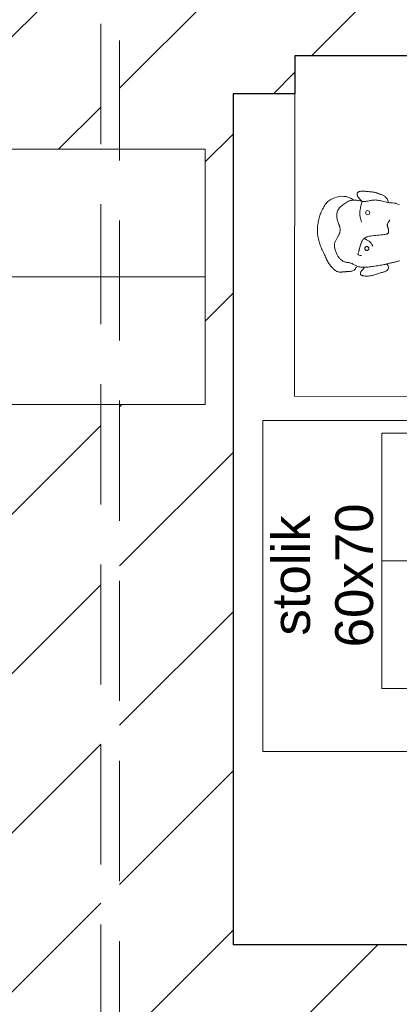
# Model space of a CAD drawing. Header units: millimetres. Extents: x 26866 to 1024070, y -428191 to 408885.
# Tile 148 of 248: x 190095 to 190897, y 392236 to 394318. Entities that reach past the tile are written whole.
import ezdxf

# ---------------------------------------------------------------- set-up
doc = ezdxf.new("R2010")
doc.units = ezdxf.units.MM
doc.header["$LTSCALE"] = 2
doc.linetypes.add('HIDDENX2', pattern=[19.05, 12.7, -6.35])
for name, color, linetype, lineweight in [('0_OPIS', 7, 'Continuous', 13), ('10', 7, 'Continuous', 9), ('3DPLAN_A_TABELKA POMIESZCZEŃ', 7, 'Continuous', 0), ('3DPLAN_A_WYSOKOŚCI ZMIANA', 144, 'HIDDENX2', 5), ('6', 253, 'Continuous', 0)]:
    doc.layers.add(name, color=color, linetype=linetype, lineweight=lineweight)
for name, color, linetype in [('3DPLAN_A_KRESKOWANIE 1', 253, 'Continuous'), ('3DPLAN_A_OPIS', 8, 'Continuous'), ('3DPLAN_A_POMIESZCZENIE NUMER', 100, 'Continuous'), ('3DPLAN_K_NOŚNA', 7, 'Continuous'), ('A_POMIESZCZENIE OPIS', 100, 'Continuous')]:
    doc.layers.add(name, color=color, linetype=linetype)
doc.layers.add('FURNITURE ZD 1 500', color=7, linetype='Continuous', lineweight=13, true_color=0x9fa8a5)
doc.styles.add('ARIAL', font='arial.ttf')

# ---------------------------------------------------------------- blocks, each defined once
blk = doc.blocks.new('tabelka dla tp')
at = {"layer": '3DPLAN_A_TABELKA POMIESZCZEŃ'}
blk.add_line((0, 27), (243.13, 27), dxfattribs=at)
blk.add_lwpolyline([(0, 54), (243.13, 54), (243.13, 0), (0, 0)], close=True, dxfattribs=at)
at = {"layer": '3DPLAN_A_POMIESZCZENIE NUMER', "color": 7, "style": 'ARIAL'}
blk.add_attdef('NUMER', (2.23, 35.39), '', height=12, dxfattribs=at)
at = {"layer": 'A_POMIESZCZENIE OPIS', "color": 7, "style": 'ARIAL'}
for tag, p in [('NAZWA', (51.73, 35.39)), ('POWIERZCHNIA', (51.06, 7.24))]:
    blk.add_attdef(tag, p, '', height=12, dxfattribs=at)
blk = doc.blocks.new('A$C7B9C5A86')
at = {"layer": '6', "color": 7}
for points in [[(2.1465, 0.4412), (2.1498, 0.4443), (2.1524, 0.447), (2.1545, 0.4494), (2.1561, 0.4515), (2.1573, 0.4532), (2.1581, 0.4548), (2.1587, 0.4562), (2.1591, 0.4574), (2.1593, 0.4586), (2.1594, 0.4597), (2.1594, 0.4607), (2.1593, 0.4617), (2.159, 0.4626), (2.1586, 0.4634), (2.1581, 0.4642), (2.1575, 0.465), (2.1567, 0.4656), (2.1558, 0.4663), (2.1548, 0.4668), (2.1536, 0.4673), (2.1522, 0.4678), (2.1506, 0.4681), (2.1489, 0.4684), (2.1469, 0.4685), (2.1447, 0.4686), (2.1424, 0.4685), (2.1399, 0.4684), (2.1373, 0.4682), (2.1346, 0.468), (2.1319, 0.4678), (2.1293, 0.4675), (2.1266, 0.4673), (2.124, 0.4671), (2.1216, 0.4669), (2.1191, 0.4667), (2.1168, 0.4665), (2.1146, 0.4662), (2.1125, 0.466), (2.1105, 0.4656), (2.1085, 0.4652), (2.1067, 0.4647), (2.105, 0.4642), (2.1033, 0.4636), (2.1017, 0.463), (2.1, 0.4623), (2.0984, 0.4617), (2.0968, 0.4611), (2.0952, 0.4605), (2.0934, 0.4599), (2.0917, 0.4593), (2.0899, 0.4588), (2.088, 0.4581), (2.0862, 0.4574), (2.0843, 0.4565), (2.0825, 0.4554), (2.0806, 0.4541), (2.0788, 0.4526), (2.077, 0.4509), (2.0753, 0.4489), (2.0737, 0.4468), (2.0724, 0.4445), (2.0712, 0.442), (2.0702, 0.4394), (2.0696, 0.4367)], [(2.169, 0.443), (2.1768, 0.4477), (2.1841, 0.4509), (2.1909, 0.4529), (2.1973, 0.4538), (2.2032, 0.454), (2.2087, 0.4535), (2.2138, 0.4525), (2.2185, 0.4512), (2.2229, 0.4498), (2.2269, 0.4483), (2.2307, 0.4467), (2.2342, 0.445), (2.2374, 0.443), (2.2404, 0.4409), (2.2432, 0.4386), (2.2459, 0.4361), (2.2484, 0.4333), (2.2507, 0.4303), (2.253, 0.4271), (2.255, 0.4238), (2.257, 0.4204), (2.2588, 0.4169), (2.2605, 0.4133), (2.262, 0.4097), (2.2635, 0.4061), (2.2648, 0.4025), (2.266, 0.3989), (2.2671, 0.3953), (2.2681, 0.3917), (2.269, 0.388), (2.2698, 0.3844), (2.2706, 0.3806), (2.2712, 0.3769), (2.2718, 0.373), (2.2723, 0.3692), (2.2727, 0.3652), (2.2729, 0.3613), (2.2731, 0.3572), (2.273, 0.3531), (2.2728, 0.349), (2.2723, 0.3448), (2.2717, 0.3405), (2.271, 0.3363), (2.27, 0.332), (2.269, 0.3278), (2.2678, 0.3236), (2.2666, 0.3195), (2.2652, 0.3154), (2.2638, 0.3115), (2.2623, 0.3077), (2.2608, 0.304), (2.2592, 0.3003), (2.2576, 0.2968), (2.256, 0.2933), (2.2544, 0.2898), (2.2528, 0.2864), (2.2512, 0.2831), (2.2496, 0.2798), (2.2481, 0.2765), (2.2465, 0.2734), (2.245, 0.2703), (2.2434, 0.2674), (2.2418, 0.2645), (2.2402, 0.2619), (2.2385, 0.2593), (2.2368, 0.257), (2.2351, 0.2547), (2.2334, 0.2527), (2.2316, 0.2507), (2.2299, 0.2489), (2.2282, 0.2472), (2.2265, 0.2457), (2.2249, 0.2442), (2.2233, 0.2429), (2.2217, 0.2417), (2.2201, 0.2407), (2.2185, 0.2397), (2.217, 0.2389), (2.2155, 0.2383), (2.214, 0.2377), (2.2125, 0.2374), (2.211, 0.2371), (2.2095, 0.237), (2.2079, 0.237), (2.2064, 0.237), (2.2049, 0.2371), (2.2033, 0.2372), (2.2017, 0.2374), (2.2001, 0.2375), (2.1985, 0.2377), (2.1968, 0.2378), (2.1951, 0.238), (2.1935, 0.2381), (2.1919, 0.2382), (2.1903, 0.2383), (2.1887, 0.2384), (2.1872, 0.2384), (2.1858, 0.2385), (2.1843, 0.2385), (2.1828, 0.2386), (2.1813, 0.2387), (2.1797, 0.2389), (2.1779, 0.2391), (2.1761, 0.2395), (2.1741, 0.2399), (2.172, 0.2405), (2.1698, 0.2414), (2.1678, 0.2426), (2.1658, 0.2441), (2.1641, 0.2462), (2.1626, 0.2488), (2.1615, 0.252)], [(2.0493, 0.4344), (2.053, 0.4346), (2.0578, 0.4349), (2.0624, 0.4352), (2.0669, 0.4357), (2.0712, 0.4363), (2.0754, 0.4371), (2.0794, 0.4379), (2.0832, 0.4389), (2.0869, 0.4398), (2.0904, 0.4407), (2.0937, 0.4415), (2.0969, 0.4421), (2.0998, 0.4427), (2.1025, 0.443), (2.1051, 0.4433), (2.1076, 0.4434), (2.1101, 0.4433), (2.1125, 0.4432), (2.1149, 0.4429), (2.1173, 0.4425), (2.1197, 0.4421), (2.1223, 0.4416), (2.1248, 0.441), (2.1274, 0.4405), (2.13, 0.4401), (2.1326, 0.4397), (2.1352, 0.4394), (2.1378, 0.4393), (2.1403, 0.4393), (2.1429, 0.4395), (2.1454, 0.4398), (2.148, 0.4402), (2.1505, 0.4407), (2.1531, 0.4412), (2.1557, 0.4417), (2.1584, 0.4421), (2.1611, 0.4425), (2.1639, 0.4428), (2.1668, 0.4429), (2.1697, 0.4429), (2.1726, 0.4427), (2.1757, 0.4422), (2.1788, 0.4415), (2.1819, 0.4405), (2.1851, 0.4391), (2.1884, 0.4375), (2.1916, 0.4357), (2.1947, 0.4337), (2.1978, 0.4315), (2.2007, 0.4293), (2.2034, 0.427), (2.2058, 0.4248), (2.208, 0.4226), (2.21, 0.4205), (2.2117, 0.4184), (2.2131, 0.4163), (2.2143, 0.4142), (2.2153, 0.412), (2.2161, 0.4098), (2.2167, 0.4075), (2.2171, 0.4051), (2.2174, 0.4025), (2.2175, 0.4), (2.2174, 0.3974), (2.2172, 0.3947), (2.217, 0.3921), (2.2166, 0.3896), (2.2161, 0.3872), (2.2156, 0.3848), (2.215, 0.3826), (2.2143, 0.3805), (2.2137, 0.3785), (2.213, 0.3767), (2.2124, 0.375), (2.2117, 0.3734), (2.2111, 0.372), (2.2106, 0.3708), (2.2101, 0.3696), (2.2097, 0.3685), (2.2093, 0.3675), (2.2089, 0.3664), (2.2087, 0.3653), (2.2084, 0.3642), (2.2082, 0.3629), (2.2081, 0.3615), (2.208, 0.36), (2.208, 0.3584), (2.2081, 0.3567), (2.2082, 0.3549), (2.2085, 0.3532), (2.2088, 0.3514), (2.2092, 0.3497), (2.2098, 0.3481), (2.2104, 0.3464), (2.2112, 0.3449), (2.212, 0.3433), (2.2129, 0.3417), (2.2138, 0.3401), (2.2147, 0.3385), (2.2157, 0.3369), (2.2167, 0.3352), (2.2177, 0.3334), (2.2187, 0.3316), (2.2196, 0.3298), (2.2205, 0.3279), (2.2214, 0.326), (2.2221, 0.3241), (2.2227, 0.3222), (2.2233, 0.3203), (2.2237, 0.3184), (2.224, 0.3164), (2.2241, 0.3144), (2.2242, 0.3123), (2.224, 0.3102), (2.2238, 0.308), (2.2234, 0.3057), (2.2229, 0.3033), (2.2222, 0.3008), (2.2215, 0.2983), (2.2206, 0.2958), (2.2196, 0.2933), (2.2186, 0.2909), (2.2175, 0.2886), (2.2164, 0.2864), (2.2153, 0.2843), (2.2142, 0.2824), (2.213, 0.2806), (2.2118, 0.279), (2.2106, 0.2774), (2.2094, 0.276), (2.208, 0.2746), (2.2067, 0.2733), (2.2052, 0.2721), (2.2038, 0.2709), (2.2022, 0.2698), (2.2006, 0.2688), (2.1989, 0.2679), (2.1972, 0.2671), (2.1954, 0.2664), (2.1935, 0.2659), (2.1915, 0.2654), (2.1895, 0.2651), (2.1875, 0.2648), (2.1854, 0.2645), (2.1833, 0.2642), (2.1812, 0.2639), (2.1792, 0.2634), (2.1771, 0.2628), (2.1752, 0.2621), (2.1732, 0.2612), (2.1713, 0.2601), (2.1693, 0.2591), (2.1674, 0.2579), (2.1653, 0.2568), (2.1633, 0.2557), (2.1611, 0.2547), (2.1589, 0.2538), (2.1566, 0.253), (2.1541, 0.2523), (2.1515, 0.2518), (2.1488, 0.2514), (2.1459, 0.2511), (2.1429, 0.2509), (2.1397, 0.2509), (2.1363, 0.251), (2.1327, 0.2512), (2.129, 0.2515), (2.1252, 0.2519), (2.1213, 0.2524), (2.1173, 0.2529), (2.1133, 0.2535), (2.1093, 0.2541), (2.1052, 0.2547), (2.1012, 0.2553), (2.0973, 0.256), (2.0934, 0.2566), (2.0897, 0.2572), (2.0861, 0.2579), (2.0827, 0.2585), (2.0796, 0.2591), (2.0766, 0.2598), (2.0739, 0.2604), (2.0714, 0.261), (2.0691, 0.2616), (2.0668, 0.2622), (2.0646, 0.2627), (2.0625, 0.2633), (2.0604, 0.2638), (2.0583, 0.2643), (2.0561, 0.2648), (2.0539, 0.2653), (2.0517, 0.2658), (2.0495, 0.2663), (2.0473, 0.2669), (2.045, 0.2675), (2.0427, 0.2682), (2.0404, 0.269), (2.038, 0.2698)], [(2.0385, 0.4299), (2.0432, 0.4318), (2.0485, 0.4337), (2.0495, 0.434)], [(2.1472, 0.3802), (2.1482, 0.3837), (2.149, 0.3871), (2.1497, 0.3903), (2.1503, 0.3933), (2.1508, 0.3961), (2.1512, 0.3989), (2.1514, 0.4014), (2.1515, 0.4039), (2.1516, 0.4062), (2.1515, 0.4084), (2.1514, 0.4105), (2.1512, 0.4126), (2.1509, 0.4146), (2.1506, 0.4167), (2.1502, 0.4188), (2.1498, 0.421), (2.1493, 0.4232), (2.1487, 0.4256), (2.1481, 0.4281), (2.1474, 0.4307), (2.1466, 0.4334), (2.1456, 0.4363), (2.1446, 0.4389)], [(2.0656, 0.3867), (2.0672, 0.3844), (2.0686, 0.3823), (2.0698, 0.3804), (2.0708, 0.3786), (2.0716, 0.3771), (2.0722, 0.3756), (2.0727, 0.3743), (2.073, 0.3731), (2.0731, 0.372), (2.0731, 0.3709), (2.073, 0.3699), (2.0728, 0.3689), (2.0725, 0.368), (2.0721, 0.367), (2.0718, 0.3661), (2.0714, 0.3651), (2.0711, 0.364), (2.0708, 0.363), (2.0705, 0.3619), (2.0702, 0.3608), (2.07, 0.3597), (2.0698, 0.3586), (2.0696, 0.3575), (2.0695, 0.3565), (2.0694, 0.3555), (2.0693, 0.3545), (2.0693, 0.3536), (2.0694, 0.3527), (2.0695, 0.3519), (2.0697, 0.3511), (2.0699, 0.3503), (2.0702, 0.3495), (2.0707, 0.3487), (2.0713, 0.348), (2.0722, 0.3473), (2.0733, 0.3466), (2.0749, 0.3459), (2.077, 0.3453), (2.0797, 0.3447), (2.083, 0.3442), (2.0869, 0.3438), (2.0914, 0.3434), (2.0964, 0.343), (2.1015, 0.3425), (2.1068, 0.3421), (2.1119, 0.3416), (2.1168, 0.341), (2.1213, 0.3403), (2.1253, 0.3395), (2.1287, 0.3386), (2.1317, 0.3376), (2.1342, 0.3365), (2.1364, 0.3353), (2.1383, 0.334), (2.1399, 0.3327), (2.1413, 0.3313), (2.1426, 0.3299), (2.1436, 0.3284), (2.1446, 0.3269), (2.1455, 0.3254), (2.1462, 0.3239), (2.1469, 0.3223), (2.1476, 0.3207), (2.1482, 0.3191), (2.1487, 0.3174), (2.1493, 0.3157), (2.1498, 0.3141), (2.1503, 0.3124), (2.1508, 0.3107), (2.1513, 0.309), (2.1518, 0.3073), (2.1522, 0.3057), (2.1526, 0.304), (2.1531, 0.3024), (2.1535, 0.3008), (2.154, 0.2992), (2.1544, 0.2977), (2.1549, 0.2961), (2.1554, 0.2945), (2.1559, 0.2929), (2.1565, 0.2913), (2.1569, 0.2898), (2.157, 0.2883), (2.1566, 0.2871), (2.1556, 0.286), (2.1538, 0.2852), (2.1509, 0.2848), (2.1469, 0.2848)], [(2.14, 0.3338), (2.1362, 0.3318), (2.1325, 0.3298), (2.1289, 0.3277), (2.1254, 0.3253), (2.1222, 0.3226), (2.1194, 0.3194), (2.1169, 0.3157), (2.1148, 0.3113)], [(2.139, 0.2489), (2.1424, 0.2457), (2.1451, 0.2428), (2.1471, 0.2403), (2.1486, 0.2381), (2.1495, 0.2361), (2.15, 0.2344), (2.1501, 0.2329), (2.1499, 0.2316), (2.1495, 0.2305), (2.1489, 0.2295), (2.1481, 0.2287), (2.147, 0.2281), (2.1458, 0.2275), (2.1443, 0.227), (2.1427, 0.2266), (2.1409, 0.2263), (2.1388, 0.226), (2.1367, 0.2258), (2.1343, 0.2257), (2.1319, 0.2256), (2.1293, 0.2256), (2.1266, 0.2258), (2.1239, 0.2261), (2.1211, 0.2265), (2.1182, 0.2271), (2.1153, 0.2278), (2.1123, 0.2286), (2.1094, 0.2295), (2.1065, 0.2304), (2.1035, 0.2314), (2.1007, 0.2323), (2.0978, 0.2332), (2.095, 0.234), (2.0923, 0.2348), (2.0897, 0.2355), (2.0872, 0.2362), (2.0848, 0.2369), (2.0826, 0.2376), (2.0806, 0.2383), (2.0787, 0.2391), (2.0771, 0.2398), (2.0756, 0.2406), (2.0743, 0.2415), (2.0732, 0.2424), (2.0723, 0.2434), (2.0715, 0.2445), (2.0709, 0.2456), (2.0704, 0.2468), (2.0701, 0.2482), (2.0699, 0.2496), (2.07, 0.2512), (2.0702, 0.2529), (2.0708, 0.2547), (2.0717, 0.2568), (2.073, 0.259), (2.0746, 0.2614)]]:
    blk.add_lwpolyline(points, dxfattribs=at)
for centre in [(2.1291, 0.4071), (2.1316, 0.3046)]:
    blk.add_circle(centre, 0.00586, dxfattribs=at)
blk = doc.blocks.new('A$C54E51C45')
at = {"layer": '10'}
blk.add_lwpolyline([(1.7277, 1.3718), (1.9297, 0.6807), (0.202, 0.1757), (0, 0.8668)], close=True, dxfattribs=at)
at = {"layer": '10', "xscale": 0.7391716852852, "yscale": 0.7391716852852, "zscale": 0.7391716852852, "rotation": 16.29110475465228}
blk.add_blockref('A$C7B9C5A86', (0.2462, 0.2798), dxfattribs=at)
blk = doc.blocks.new('kondygnacja -1')
at = {"layer": '3DPLAN_A_KRESKOWANIE 1'}
h = blk.add_hatch(dxfattribs=at)
h.set_pattern_fill('ANSI31', color=256, scale=7.5, style=0)
h.set_pattern_definition([(45, (23044.838, -26883.88), (-16.83798, 16.83798), [])])
h.paths.add_polyline_path([(31677.49, -24430.84), (30214.87, -24430.84), (30214.87, -24470.84), (30429.61, -24470.84), (30429.61, -24477.84), (30447.61, -24477.84), (30447.61, -24818.84), (30476.61, -24818.84), (30476.61, -24470.84), (31012.61, -24470.84), (31012.61, -24478.84), (31079.61, -24478.84), (31079.61, -24470.84), (31638.61, -24470.84), (31638.61, -25036.84), (31079.61, -25036.84), (31079.61, -25028.84), (31012.61, -25028.84), (31012.61, -25036.84), (30611.38, -25036.84), (30611.38, -25072.84), (31023.61, -25072.84), (31034.61, -25082.84), (31034.61, -25330.84), (31023.61, -25340.84), (30831.4, -25340.84, -0.038531), (30832.58, -25356.18), (30832.58, -25371.84), (31079.61, -25371.84), (31079.61, -25072.84), (31638.61, -25072.84), (31638.61, -25943.84), (30832.58, -25943.84), (30832.58, -26009.84), (31677.49, -26009.84)])
h.paths.add_polyline_path([(30682.61, -26009.84), (30832.58, -26009.84), (30832.58, -25943.84), (30760.61, -25943.84), (30760.61, -25454.67), (30735.61, -25464.58), (30735.61, -25943.84), (30682.61, -25943.84)])
h.paths.add_polyline_path([(30679.61, -25371.84), (30735.61, -25371.84), (30735.61, -25464.58), (30760.61, -25454.67), (30760.61, -25371.84), (30832.58, -25371.84), (30832.58, -25356.18, 0.038531), (30831.4, -25340.84), (30679.61, -25340.84)])
h.paths.add_polyline_path([(30355.83, -25371.84), (30425.61, -25371.84), (30425.61, -25379.84), (30463.61, -25379.84), (30463.61, -25424.74), (30471.61, -25424.74), (30471.61, -25395.84), (30533.61, -25395.84), (30533.61, -25371.84), (30576.61, -25371.84), (30576.61, -25341.84), (30472.61, -25341.84), (30472.61, -25326.84), (30427.61, -25326.84), (30427.61, -25341.84), (30355.83, -25341.84)])
h.paths.add_polyline_path([(30456.61, -25936.84), (30425.61, -25936.84), (30425.61, -25945.84), (30380.61, -25945.84), (30380.61, -26009.84), (30512.61, -26009.84), (30512.61, -25943.84), (30466.61, -25943.84), (30466.61, -25712.84), (30456.61, -25712.84)])
h.paths.add_polyline_path([(28888.61, -25941.84), (28888.61, -26009.84), (29013.61, -26009.84), (29013.61, -25941.84)])
h.paths.add_polyline_path([(28591.17, -26009.84), (28591.17, -25944.84), (28547.61, -25944.84), (28547.61, -26009.84)])
h.paths.add_polyline_path([(28624.61, -25870.53), (28654.8, -25870.53), (28654.8, -25924.53), (28624.61, -25924.53), (28624.61, -25944.84), (28591.17, -25944.84), (28591.17, -26009.84), (28713.61, -26009.84), (28713.61, -25941.84), (28672.61, -25941.84), (28672.61, -25932.84), (28657.61, -25932.84), (28657.61, -25716.84), (28624.61, -25716.84)])
h.paths.add_polyline_path([(28372.61, -25944.84), (28328.61, -25944.84), (28328.61, -25907.84), (28282.61, -25907.84), (28282.61, -25944.84), (28248.61, -25944.84), (28248.61, -26009.84), (28372.61, -26009.84)])
h.paths.add_polyline_path([(28092.61, -25563.84), (28054.61, -25563.84), (28054.61, -25383.84), (28067.6, -25383.84), (28067.61, -25375.84), (28340.61, -25375.84), (28340.61, -25341.84), (28070.61, -25341.84), (28070.61, -25332.84), (28030.61, -25332.84), (28030.61, -25395.6), (28048.71, -25395.6), (28048.71, -25449.6), (28030.61, -25449.6), (28030.61, -26009.84), (28073.61, -26009.84), (28073.61, -25944.84), (28054.61, -25944.84), (28054.61, -25668.84), (28092.61, -25668.84)])
h.paths.add_polyline_path([(27949.61, -25495.75), (27949.61, -25507.75), (27983.29, -25507.75), (27983.29, -25521.75), (27949.61, -25521.75), (27949.61, -25531.84), (27999.61, -25531.84), (27999.61, -25934.84), (27982.61, -25934.84), (27982.61, -25942.84), (27947.61, -25942.84), (27947.61, -26009.84), (28026.62, -26009.84), (28026.62, -25449.6), (27999.61, -25449.6), (27999.61, -25463.84), (27949.61, -25463.84), (27949.61, -25481.75), (27983.29, -25481.75), (27983.29, -25495.75)])
h.paths.add_polyline_path([(27982.61, -25361.84), (27952.61, -25361.84), (27952.61, -25332.84), (28026.62, -25332.84), (28026.62, -25395.6), (27999.61, -25395.6), (27999.61, -25377.84), (27982.61, -25377.84)])
h.paths.add_polyline_path([(26818.61, -25892.84), (26781.49, -25892.84), (26781.49, -26009.84), (26894.54, -26009.84), (26894.54, -25942.84), (26830.61, -25942.84), (26830.61, -25930.84), (26818.61, -25930.84)])
h.paths.add_polyline_path([(26894.54, -26009.84), (27115.94, -26009.84), (27115.94, -25942.84), (26894.54, -25942.84)])
h.paths.add_polyline_path([(27115.94, -25942.84), (27115.94, -26009.84), (27466.61, -26009.84), (27466.61, -25942.84), (27427.61, -25942.84), (27427.61, -25933.84), (27384.61, -25933.84), (27384.61, -25942.84)])
h.paths.add_polyline_path([(27641.61, -25942.84), (27641.61, -26009.84), (27802.61, -26009.84), (27802.61, -25942.84)])
h.paths.add_polyline_path([(30621.1, -25040.47), (30688.37, -25040.47), (30688.37, -25072.87), (30621.1, -25072.87)], flags=24)
at = {"layer": '3DPLAN_A_WYSOKOŚCI ZMIANA'}
for p, q in [((28026.62, -26232.7), (28026.62, -23962.87)), ((28030.61, -23962.87), (28030.61, -26232.7))]:
    blk.add_line(p, q, dxfattribs=at)
at = {"layer": '3DPLAN_K_NOŚNA'}
for p, q in [((28340.61, -25375.84), (28067.61, -25375.84)), ((28067.61, -25375.84), (28067.61, -25383.84)), ((28067.61, -25383.84), (28054.61, -25383.84)), ((28054.61, -25383.84), (28054.61, -25563.84)), ((28092.61, -25563.84), (28054.61, -25563.84))]:
    blk.add_line(p, q, dxfattribs=at)
at = {"layer": 'FURNITURE ZD 1 500'}
blk.add_lwpolyline([(28120.86, -25522.94), (28120.86, -25452.94), (28060.86, -25452.94), (28060.86, -25522.94)], close=True, dxfattribs=at)
at = {"layer": '3DPLAN_A_TABELKA POMIESZCZEŃ', "ltscale": 0.5}
for p in [(27805.58, -25449.6), (28086.03, -25509.65)]:
    blk.add_blockref('tabelka dla tp', p, dxfattribs=at)
at = {"layer": 'FURNITURE ZD 1 500', "lineweight": 0, "xscale": -100, "yscale": 100, "zscale": 100, "rotation": 16.26747800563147}
blk.add_blockref('A$C54E51C45', (28271.89, -25459.13), dxfattribs=at)
at = {"layer": '3DPLAN_A_OPIS', "color": 1, "lineweight": 30, "style": 'ARIAL'}
for tag, p in [('PRZESUNIĘCIE_WEJŚCIA', (27655.16, -24535.33)), ('WYŁĄCZONE', (27007.18, -24723.98)), ('Z_OPRACOWANIA', (26996.84, -24746.42)), ('WYŁĄCZONE', (30803.05, -24760.87)), ('Z_OPRACOWANIA', (30792.71, -24783.3)), ('WYŁĄCZONE', (28894.9, -24826.59)), ('Z_OPRACOWANIA', (28884.56, -24849.03)), ('POWIĘKSZENIE_WEJŚCIA', (28313.68, -25144.41)), ('POWIĘKSZENIE_WEJŚCIA', (29600.62, -25191.36)), ('POWIĘKSZENIE_WEJŚCIA', (28011.45, -25235.42)), ('WYŁĄCZONE', (29754.42, -25678.17)), ('Z_OPRACOWANIA', (29744.08, -25700.6)), ('WYJŚCIE_EWAKUACYJNE', (27763.79, -26106.07))]:
    blk.add_attdef(tag, p, '', height=12, dxfattribs=at)
at = {"layer": '3DPLAN_A_OPIS', "color": 0, "lineweight": 30, "style": 'ARIAL'}
for tag, p in [('UGUL_1', (29350.3, -24586.01)), ('UGUL_2', (29622.92, -24586.01)), ('UGUL_3', (29833.15, -24586.01))]:
    blk.add_attdef(tag, p, '', height=12, dxfattribs=at)
at = {"layer": '3DPLAN_A_TABELKA POMIESZCZEŃ', "color": 7, "ltscale": 0.5, "insert": (28073.57, -25485.73), "char_height": 8, "width": 59.2068, "attachment_point": 5, "rotation": 90, "style": 'ARIAL'}
blk.add_mtext('stolik\\P60x70', dxfattribs=at)
at = {"layer": '3DPLAN_A_TABELKA POMIESZCZEŃ', "ltscale": 0.5, "style": 'ARIAL'}
for tag, p in [('KURTYNA', (27861.91, -26064.85)), ('POWIETRZNA', (27861.91, -26084.56))]:
    blk.add_attdef(tag, p, '', height=12, dxfattribs=at)

msp = doc.modelspace()

# ---------------------------------------------------------------- block references
at = {"layer": '0_OPIS', "xscale": 10, "yscale": 10, "zscale": 10}
msp.add_blockref('kondygnacja -1', (-90000, 648000), dxfattribs=at)

doc.saveas('drawing.dxf')
